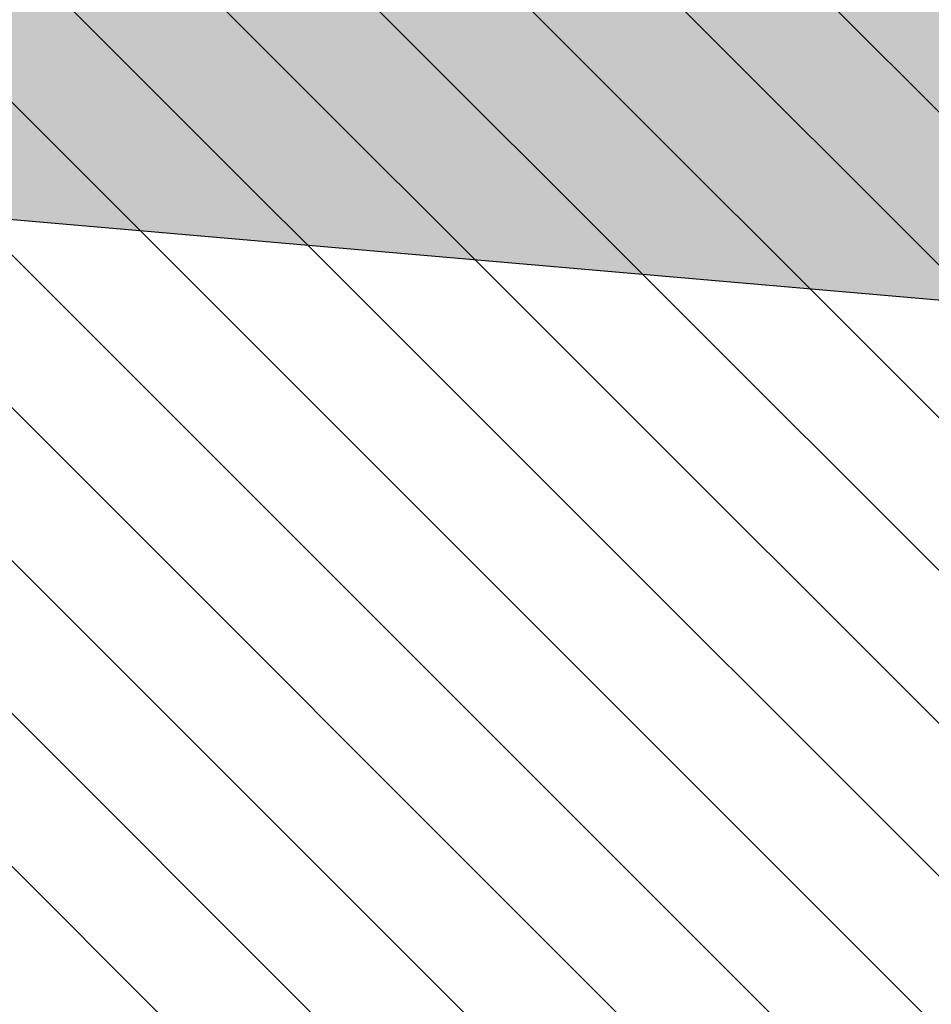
# Model space of a CAD drawing. Header units: millimetres. Extents: x -40276 to 214973, y -147941 to 35228.
# Tile 239 of 256: x -8785 to -8026, y 17523 to 18343. Entities that reach past the tile are written whole.
import ezdxf

# ---------------------------------------------------------------- set-up
doc = ezdxf.new("R2010")
doc.units = ezdxf.units.MM
doc.header["$MEASUREMENT"] = 0
for name, color, linetype in [('1._POHLED ZÁPADNÍ_2_0_plochy', 7, 'Continuous'), ('1._POHLED ZÁPADNÍ_2_Konstrukce - nosné', 7, 'Continuous'), ('1._POHLED ZÁPADNÍ_2_Výplně – Řezové', 7, 'Continuous')]:
    doc.layers.add(name, color=color, linetype=linetype)

msp = doc.modelspace()

# ---------------------------------------------------------------- hatches: boundary and pattern name
at = {"layer": '1._POHLED ZÁPADNÍ_2_0_plochy', "linetype": 'Continuous', "lineweight": 20, "true_color": 0xffaaaa}
h = msp.add_hatch(dxfattribs=at)
h.set_pattern_fill('Izolační_tvárnice_0002', color=21, style=0, pattern_type=2)
h.set_pattern_definition([(315, (-10360.18, 9405.31), (63.6396, 63.6396), [])])
h.paths.add_polyline_path([(-10906.33, 18690.21), (-10970.68, 9084.15), (-20311.44, 10009.93), (-20479.41, 269.75), (-242.33, 419.76), (-238.38, 17796.01)])
at = {"layer": '1._POHLED ZÁPADNÍ_2_Výplně – Řezové', "linetype": 'Continuous', "lineweight": 13}
msp.add_hatch(color=254, dxfattribs=at).paths.add_polyline_path([(-6352.97, 18416.54), (-10538.45, 18779.45), (-10537.62, 18327.69), (-6352.11, 17964.78)])

# ---------------------------------------------------------------- linework, layer by layer
at = {"layer": '1._POHLED ZÁPADNÍ_2_Konstrukce - nosné', "color": 7, "linetype": 'Continuous', "lineweight": 25}
msp.add_line((-10537.54, 18327.69), (-6352.11, 17964.78), dxfattribs=at)

doc.saveas('drawing.dxf')
